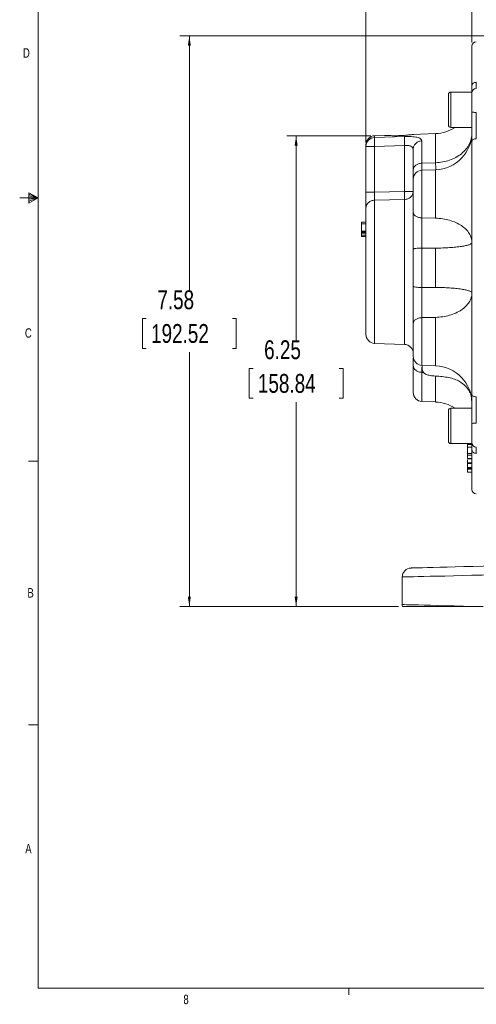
# Model space of a CAD drawing. Header units: inches. Extents: x 0.3 to 33.9, y 0.2 to 21.7.
# Tile 1 of 18: x 0.3 to 6.3, y 0.2 to 13.3. Entities that reach past the tile are written whole.
import ezdxf

# ---------------------------------------------------------------- set-up
doc = ezdxf.new("R2010")
doc.units = ezdxf.units.IN
doc.header["$MEASUREMENT"] = 0
doc.layers.add('SLD-0', color=7, linetype='Continuous', lineweight=15)
doc.styles.add('SLDTEXTSTYLE0', font='TXT', dxfattribs={"width": 0.75})
doc.dimstyles.new('SLDDIMSTYLE0', dxfattribs={"dimtxt": 0.25, "dimasz": 0.13, "dimexe": 0, "dimexo": 0.0625, "dimgap": 0.0625, "dimtad": 0, "dimtih": 1, "dimtoh": 1, "dimrnd": 1e-09, "dimzin": 12, "dimdsep": 46, "dimtxsty": 'SLDTEXTSTYLE0', "dimsah": 1, "dimcen": 0.09, "dimadec": 0, "dimazin": 3, "dimtfac": 1, "dimtofl": 0, "dimtmove": 0, "dimatfit": 3, "dimfxl": 1, "dimfrac": 2, "dimtolj": 1, "dimtzin": 12, "dimarcsym": 0})

# ---------------------------------------------------------------- blocks, each defined once
blk = doc.blocks.new('_D_6')
at = {"layer": 'SLD-0'}
for p, q in [((4.876, 11.643), (4.876, 15.227)), ((4.876, 15.102), (6.156, 15.102)), ((6.296, 15.138), (6.245, 15.138)), ((6.245, 15.138), (6.245, 14.742)), ((7.438, 15.138), (7.489, 15.138)), ((7.489, 15.138), (7.489, 14.742)), ((8.858, 15.102), (7.578, 15.102)), ((6.245, 14.742), (6.296, 14.742)), ((7.489, 14.742), (7.438, 14.742))]:
    blk.add_line(p, q, dxfattribs=at)
for points in [[(4.876, 15.102), (5.006, 15.082), (5.006, 15.122)], [(8.858, 15.102), (8.728, 15.122), (8.728, 15.082)]]:
    blk.add_solid(points, dxfattribs=at)
at = {"layer": 'SLD-0', "char_height": 0.25, "attachment_point": 1, "style": 'SLDTEXTSTYLE0'}
for s, insert in [('3.98', (6.442, 15.511, -0.858)), ('101.16', (6.359, 15.064, -0.858))]:
    blk.add_mtext(s, dxfattribs=dict(at, insert=insert))
blk = doc.blocks.new('_D_7')
at = {"layer": 'SLD-0'}
for p, q in [((6.284, 12.972), (6.284, 14.032)), ((6.284, 13.907), (6.952, 13.907)), ((7.092, 13.944), (7.041, 13.944)), ((7.041, 13.944), (7.041, 13.547)), ((8.05, 13.944), (8.101, 13.944)), ((8.101, 13.944), (8.101, 13.547)), ((8.858, 13.907), (8.19, 13.907)), ((7.041, 13.547), (7.092, 13.547)), ((8.101, 13.547), (8.05, 13.547))]:
    blk.add_line(p, q, dxfattribs=at)
for points in [[(6.284, 13.907), (6.414, 13.887), (6.414, 13.927)], [(8.858, 13.907), (8.728, 13.927), (8.728, 13.887)]]:
    blk.add_solid(points, dxfattribs=at)
at = {"layer": 'SLD-0', "char_height": 0.25, "attachment_point": 1, "style": 'SLDTEXTSTYLE0'}
for s, insert in [('2.57', (7.146, 14.317, -0.858)), ('65.39', (7.155, 13.869, -0.858))]:
    blk.add_mtext(s, dxfattribs=dict(at, insert=insert))
blk = doc.blocks.new('_D_10')
at = {"layer": 'SLD-0'}
for p, q in [((4.942, 11.734), (3.825, 11.734)), ((3.95, 11.734), (3.95, 9.018)), ((3.378, 8.644), (3.327, 8.644)), ((3.327, 8.644), (3.327, 8.248)), ((4.521, 8.644), (4.572, 8.644)), ((4.572, 8.644), (4.572, 8.248)), ((3.327, 8.248), (3.378, 8.248)), ((4.572, 8.248), (4.521, 8.248)), ((3.95, 5.481), (3.95, 8.197)), ((5.311, 5.481), (3.825, 5.481))]:
    blk.add_line(p, q, dxfattribs=at)
for points in [[(3.95, 11.734), (3.93, 11.604), (3.97, 11.604)], [(3.95, 5.481), (3.97, 5.611), (3.93, 5.611)]]:
    blk.add_solid(points, dxfattribs=at)
at = {"layer": 'SLD-0', "char_height": 0.25, "attachment_point": 1, "style": 'SLDTEXTSTYLE0'}
for s, insert in [('6.25', (3.525, 9.017, -0.858)), ('158.84', (3.442, 8.57, -0.858))]:
    blk.add_mtext(s, dxfattribs=dict(at, insert=insert))
blk = doc.blocks.new('_D_11')
at = {"layer": 'SLD-0'}
for p, q in [((8.808, 13.06), (2.407, 13.06)), ((2.532, 13.06), (2.532, 9.681)), ((1.961, 9.307), (1.91, 9.307)), ((1.91, 9.307), (1.91, 8.91)), ((3.104, 9.307), (3.155, 9.307)), ((3.155, 9.307), (3.155, 8.91)), ((1.91, 8.91), (1.961, 8.91)), ((3.155, 8.91), (3.104, 8.91)), ((2.532, 5.481), (2.532, 8.86)), ((5.311, 5.481), (2.407, 5.481))]:
    blk.add_line(p, q, dxfattribs=at)
for points in [[(2.532, 13.06), (2.512, 12.93), (2.552, 12.93)], [(2.532, 5.481), (2.552, 5.611), (2.512, 5.611)]]:
    blk.add_solid(points, dxfattribs=at)
at = {"layer": 'SLD-0', "char_height": 0.25, "attachment_point": 1, "style": 'SLDTEXTSTYLE0'}
for s, insert in [('7.58', (2.107, 9.68, -0.858)), ('192.52', (2.024, 9.233, -0.858))]:
    blk.add_mtext(s, dxfattribs=dict(at, insert=insert))

msp = doc.modelspace()

# ---------------------------------------------------------------- linework, layer by layer
at = {"color": 7, "linetype": 'Continuous', "lineweight": 15}
for p, q in [((6.284, 12.314), (6.004, 12.314)), ((6.284, 12.314), (6.284, 11.845)), ((5.972, 12.282), (5.972, 11.877)), ((6.004, 11.845), (6.284, 11.845)), ((5.123, 11.739), (4.992, 11.734)), ((4.992, 11.711), (5.388, 11.723)), ((5.801, 11.763), (5.505, 11.752)), ((5.62, 11.667), (5.62, 11.37)), ((4.876, 11.614), (4.876, 11.593)), ((4.876, 11.593), (4.992, 11.593)), ((4.876, 10.985), (4.876, 11.593)), ((4.992, 11.593), (5.388, 11.605)), ((4.992, 11.593), (4.992, 10.985)), ((5.388, 11.605), (5.388, 10.994)), ((5.62, 11.37), (5.801, 11.376)), ((5.801, 11.283), (5.62, 11.276)), ((4.992, 10.985), (5.388, 10.994)), ((4.992, 10.878), (5.388, 10.887)), ((5.62, 10.642), (5.801, 10.639)), ((4.876, 10.588), (4.816, 10.588)), ((4.876, 10.566), (4.816, 10.566)), ((4.816, 10.566), (4.816, 10.467)), ((4.816, 10.467), (4.876, 10.467)), ((4.816, 10.453), (4.876, 10.453)), ((4.816, 10.439), (4.876, 10.439)), ((4.816, 10.439), (4.816, 10.415)), ((4.876, 10.415), (4.816, 10.415)), ((4.876, 10.396), (4.816, 10.396)), ((5.801, 10.242), (5.62, 10.243)), ((5.62, 10.243), (5.62, 9.718)), ((5.801, 9.719), (5.801, 10.242)), ((5.62, 9.718), (5.801, 9.719)), ((5.801, 9.322), (5.62, 9.318)), ((4.992, 8.976), (5.388, 8.962)), ((5.62, 8.684), (5.801, 8.678)), ((5.642, 8.59), (5.62, 8.591)), ((6.278, 8.248), (6.28, 8.22)), ((5.62, 8.204), (5.801, 8.198)), ((6.284, 8.115), (6.004, 8.115)), ((6.284, 8.115), (6.284, 7.646)), ((6.004, 7.646), (6.284, 7.646)), ((6.284, 7.646), (6.224, 7.646)), ((6.224, 7.646), (6.224, 7.644)), ((6.284, 7.635), (6.224, 7.635)), ((6.224, 7.61), (6.224, 7.606)), ((6.284, 7.599), (6.224, 7.599)), ((6.284, 7.515), (6.224, 7.515)), ((6.224, 7.512), (6.284, 7.512)), ((6.224, 7.506), (6.224, 7.493)), ((6.284, 7.493), (6.224, 7.493)), ((6.284, 7.447), (6.224, 7.447)), ((6.224, 7.445), (6.284, 7.445)), ((6.284, 7.392), (6.224, 7.392)), ((6.224, 7.391), (6.284, 7.391)), ((6.224, 7.385), (6.224, 7.38)), ((6.284, 7.38), (6.224, 7.38)), ((6.224, 7.328), (6.284, 7.328)), ((6.284, 7.321), (6.224, 7.321)), ((6.284, 7.304), (6.224, 7.304)), ((6.224, 7.265), (6.284, 7.265)), ((5.358, 5.873), (5.358, 5.507))]:
    msp.add_line(p, q, dxfattribs=at)
at = {"color": 8, "linetype": 'Continuous', "lineweight": 15}
for p, q in [((6.004, 12.314), (6.004, 11.845)), ((4.992, 11.734), (4.992, 11.711)), ((5.801, 11.376), (5.801, 11.763)), ((5.62, 11.276), (5.62, 10.642)), ((5.801, 10.639), (5.801, 11.283)), ((4.992, 8.976), (4.992, 10.878)), ((5.388, 8.962), (5.388, 10.887)), ((5.62, 9.318), (5.62, 8.684)), ((5.801, 8.678), (5.801, 9.322)), ((5.62, 8.591), (5.62, 8.204)), ((5.801, 8.198), (5.801, 8.542)), ((6.004, 8.115), (6.004, 7.646))]:
    msp.add_line(p, q, dxfattribs=at)
at = {"color": 7, "linetype": 'Continuous', "lineweight": 15, "flags": 128}
for points in [[(7.306, 6.041), (7.153, 6.037), (7.002, 6.033), (6.854, 6.03), (6.708, 6.026), (6.567, 6.022), (6.431, 6.018), (6.301, 6.015), (6.178, 6.012), (6.063, 6.009), (5.956, 6.006), (5.859, 6.003), (5.771, 6.001), (5.694, 5.999), (5.628, 5.997), (5.574, 5.996), (5.531, 5.995), (5.5, 5.994), (5.481, 5.994), (5.475, 5.993)], [(5.358, 5.873), (5.364, 5.874), (5.382, 5.874), (5.412, 5.875), (5.453, 5.876), (5.506, 5.877), (5.569, 5.879), (5.643, 5.88), (5.728, 5.883), (5.822, 5.885), (5.926, 5.887), (6.038, 5.89), (6.157, 5.893), (6.284, 5.896), (6.418, 5.9), (6.557, 5.903), (6.701, 5.907), (6.848, 5.91), (6.999, 5.914), (7.152, 5.918), (7.306, 5.921)], [(6.435, 5.481), (6.3, 5.484), (6.171, 5.487), (6.049, 5.49), (5.935, 5.493), (5.83, 5.496), (5.734, 5.498), (5.648, 5.5), (5.573, 5.502), (5.508, 5.504), (5.455, 5.505), (5.413, 5.506), (5.383, 5.507), (5.364, 5.507), (5.358, 5.507)]]:
    msp.add_lwpolyline(points, dxfattribs=at)
at = {"color": 7, "linetype": 'Continuous', "lineweight": 15}
for centre, radius, start, end in [((6.344, 12.922), 0.06, 92, 180), ((6.004, 12.282), 0.032, 90, 180), ((6.344, 12.302), 0.06, 92, 180), ((5.784, 12.262), 0.5, 272, 303.4647), ((5.784, 11.782), 0.5, 272, 0), ((6.004, 11.877), 0.032, 180, 270), ((4.996, 11.614), 0.12, 92, 180), ((4.995, 11.592), 0.119, 91.6062, 179.6359), ((5.624, 11.156), 0.12, 92, 180), ((4.996, 9.096), 0.12, 180, 268), ((5.384, 8.843), 0.12, 0, 88), ((5.624, 8.804), 0.12, 180, 268), ((5.784, 8.178), 0.5, 0, 88), ((5.624, 8.324), 0.12, 180, 268), ((5.784, 7.698), 0.5, 56.5353, 88), ((6.004, 8.083), 0.032, 90, 180), ((6.004, 7.678), 0.032, 180, 270), ((6.344, 7.659), 0.06, 180, 268), ((6.344, 7.038), 0.06, 180, 268), ((5.478, 5.873), 0.12, 91.5, 180), ((5.478, 5.507), 0.12, 180, 192.7574)]:
    msp.add_arc(centre, radius, start, end, dxfattribs=at)
for points, knots in [([(6.284, 12.396), (6.284, 12.448), (6.284, 12.553), (6.284, 12.681), (6.284, 12.787), (6.284, 12.864), (6.284, 12.913), (6.284, 12.919), (6.284, 12.922)], [0, 0, 0, 0, 0.159873, 0.322664, 0.488197, 0.657718, 0.828396, 1, 1, 1, 1]), ([(6.284, 12.396), (6.285, 12.402), (6.286, 12.415), (6.3, 12.431), (6.319, 12.442), (6.334, 12.444), (6.342, 12.445)], [0, 0, 0, 0, 0.25, 0.5, 0.749998, 1, 1, 1, 1]), ([(6.284, 12.312), (6.284, 12.321), (6.284, 12.341), (6.284, 12.377), (6.284, 12.396)], [0, 0, 0, 0, 0.497409, 1, 1, 1, 1]), ([(6.284, 12.051), (6.284, 12.068), (6.284, 12.102), (6.284, 12.152), (6.284, 12.198), (6.284, 12.238), (6.284, 12.27), (6.284, 12.291), (6.284, 12.302), (6.284, 12.301), (6.284, 12.3)], [0, 0, 0, 0, 0.132662, 0.26886, 0.405058, 0.53772, 0.670382, 0.80658, 0.942778, 1, 1, 1, 1]), ([(6.284, 12.051), (6.285, 12.05), (6.286, 12.048), (6.3, 12.046), (6.319, 12.044), (6.334, 12.044), (6.342, 12.044)], [0, 0, 0, 0, 0.249999, 0.499999, 0.749998, 1, 1, 1, 1]), ([(6.284, 11.66), (6.284, 11.69), (6.284, 11.748), (6.284, 11.846), (6.284, 11.949), (6.284, 12.017), (6.284, 12.051)], [0, 0, 0, 0, 0.250001, 0.499962, 0.749995, 1, 1, 1, 1]), ([(6.342, 11.695), (6.342, 11.704), (6.342, 11.727), (6.342, 11.761), (6.342, 11.802), (6.342, 11.845), (6.342, 11.9), (6.342, 11.966), (6.342, 12.016), (6.342, 12.044)], [0, 0, 0, 0, 0.093134, 0.221777, 0.318053, 0.456595, 0.594338, 0.772833, 1, 1, 1, 1]), ([(4.992, 11.711), (4.991, 11.709), (4.991, 11.705), (4.99, 11.692), (4.99, 11.67), (4.99, 11.635), (4.991, 11.607), (4.992, 11.593)], [0, 0, 0, 0, 0.162091, 0.299678, 0.500679, 0.758229, 1, 1, 1, 1]), ([(5.428, 11.743), (5.411, 11.741), (5.373, 11.738), (5.307, 11.735), (5.238, 11.734), (5.178, 11.736), (5.138, 11.738), (5.12, 11.739), (5.122, 11.739), (5.123, 11.739)], [0, 0, 0, 0, 0.13768, 0.302771, 0.47042, 0.636329, 0.796692, 0.949168, 1, 1, 1, 1]), ([(5.388, 11.723), (5.388, 11.719), (5.387, 11.711), (5.387, 11.683), (5.387, 11.647), (5.388, 11.619), (5.388, 11.605)], [0, 0, 0, 0, 0.250114, 0.5, 0.749886, 1, 1, 1, 1]), ([(5.388, 11.723), (5.404, 11.723), (5.435, 11.724), (5.479, 11.722), (5.52, 11.719), (5.567, 11.712), (5.61, 11.696), (5.616, 11.677), (5.62, 11.667)], [0, 0, 0, 0, 0.120862, 0.242382, 0.365038, 0.48991, 0.743079, 1, 1, 1, 1]), ([(5.505, 11.752), (5.505, 11.752), (5.509, 11.753), (5.493, 11.75), (5.463, 11.746), (5.437, 11.744), (5.428, 11.743)], [0, 0, 0, 0, 0.084586, 0.441347, 0.798912, 1, 1, 1, 1]), ([(5.504, 11.553), (5.505, 11.568), (5.509, 11.597), (5.536, 11.634), (5.574, 11.661), (5.604, 11.665), (5.62, 11.667)], [0, 0, 0, 0, 0.25, 0.5, 0.75, 1, 1, 1, 1]), ([(6.284, 11.768), (6.282, 11.743), (6.278, 11.693), (6.25, 11.62), (6.206, 11.553), (6.146, 11.494), (6.072, 11.445), (5.988, 11.408), (5.897, 11.383), (5.833, 11.379), (5.801, 11.376)], [0, 0, 0, 0, 0.125, 0.25, 0.375, 0.5, 0.625, 0.75, 0.875, 1, 1, 1, 1]), ([(6.284, 11.66), (6.285, 11.665), (6.286, 11.673), (6.3, 11.685), (6.319, 11.693), (6.334, 11.694), (6.342, 11.695)], [0, 0, 0, 0, 0.249999, 0.499999, 0.749999, 1, 1, 1, 1]), ([(6.284, 8.3), (6.284, 8.38), (6.284, 8.541), (6.284, 8.803), (6.284, 9.081), (6.284, 9.372), (6.284, 9.674), (6.284, 9.98), (6.284, 10.287), (6.284, 10.588), (6.284, 10.88), (6.284, 11.158), (6.284, 11.42), (6.284, 11.581), (6.284, 11.66)], [0, 0, 0, 0, 0.079937, 0.161332, 0.244098, 0.328859, 0.414198, 0.5, 0.585797, 0.671136, 0.755901, 0.838663, 0.920061, 1, 1, 1, 1]), ([(5.388, 11.605), (5.396, 11.605), (5.412, 11.606), (5.435, 11.604), (5.455, 11.601), (5.472, 11.596), (5.486, 11.589), (5.5, 11.576), (5.502, 11.562), (5.504, 11.553)], [0, 0, 0, 0, 0.126138, 0.24819, 0.366907, 0.4831, 0.607894, 0.735385, 1, 1, 1, 1]), ([(5.504, 11.553), (5.504, 11.531), (5.504, 11.486), (5.504, 11.392), (5.504, 11.315), (5.504, 11.276)], [0, 0, 0, 0, 0.33326, 0.666756, 1, 1, 1, 1]), ([(5.504, 11.276), (5.505, 11.288), (5.509, 11.312), (5.536, 11.343), (5.574, 11.365), (5.604, 11.368), (5.62, 11.37)], [0, 0, 0, 0, 0.25, 0.5, 0.75, 1, 1, 1, 1]), ([(5.504, 11.165), (5.504, 11.177), (5.504, 11.202), (5.504, 11.25), (5.504, 11.276)], [0, 0, 0, 0, 0.469478, 1, 1, 1, 1]), ([(5.801, 11.376), (5.802, 11.356), (5.803, 11.315), (5.803, 11.295), (5.803, 11.285)], [0, 0, 0, 0, 0.511706, 1, 1, 1, 1]), ([(5.504, 11.154), (5.504, 11.154), (5.504, 11.157), (5.504, 11.135), (5.504, 11.09), (5.504, 11.026), (5.504, 10.95), (5.504, 10.868), (5.504, 10.786), (5.504, 10.742), (5.504, 10.72)], [0, 0, 0, 0, 0.050521, 0.188956, 0.327391, 0.459304, 0.591217, 0.729652, 0.868087, 1, 1, 1, 1]), ([(4.876, 10.985), (4.877, 10.985), (4.881, 10.985), (4.908, 10.985), (4.946, 10.985), (4.976, 10.985), (4.992, 10.985)], [0, 0, 0, 0, 0.25, 0.5, 0.750001, 1, 1, 1, 1]), ([(4.876, 10.771), (4.876, 10.782), (4.876, 10.805), (4.876, 10.858), (4.876, 10.919), (4.876, 10.963), (4.876, 10.985)], [0, 0, 0, 0, 0.250351, 0.500132, 0.750013, 1, 1, 1, 1]), ([(4.992, 10.985), (4.991, 10.973), (4.991, 10.948), (4.991, 10.918), (4.991, 10.893), (4.991, 10.883), (4.992, 10.878)], [0, 0, 0, 0, 0.266777, 0.559333, 0.763657, 1, 1, 1, 1]), ([(5.388, 10.887), (5.403, 10.889), (5.434, 10.893), (5.472, 10.918), (5.499, 10.952), (5.502, 10.98), (5.504, 10.994)], [0, 0, 0, 0, 0.2499999, 0.5000003, 0.7500001, 1, 1, 1, 1]), ([(5.388, 10.994), (5.403, 10.994), (5.434, 10.994), (5.472, 10.994), (5.499, 10.994), (5.502, 10.994), (5.504, 10.994)], [0, 0, 0, 0, 0.25, 0.5, 0.75, 1, 1, 1, 1]), ([(5.388, 10.994), (5.388, 10.983), (5.389, 10.961), (5.389, 10.93), (5.389, 10.904), (5.388, 10.893), (5.388, 10.887)], [0, 0, 0, 0, 0.250045, 0.5, 0.749955, 1, 1, 1, 1]), ([(4.876, 10.771), (4.877, 10.784), (4.881, 10.812), (4.908, 10.847), (4.946, 10.872), (4.976, 10.876), (4.992, 10.878)], [0, 0, 0, 0, 0.25, 0.5, 0.750001, 1, 1, 1, 1]), ([(4.876, 9.096), (4.876, 9.098), (4.876, 9.103), (4.876, 9.139), (4.876, 9.199), (4.876, 9.283), (4.876, 9.388), (4.876, 9.509), (4.876, 9.64), (4.876, 9.776), (4.876, 9.917), (4.876, 10.064), (4.876, 10.212), (4.876, 10.356), (4.876, 10.489), (4.876, 10.604), (4.876, 10.701), (4.876, 10.748), (4.876, 10.771)], [0, 0, 0, 0, 0.059425, 0.12141, 0.185227, 0.25, 0.314773, 0.37859, 0.440575, 0.5, 0.559425, 0.62141, 0.685227, 0.75, 0.814773, 0.87859, 0.940575, 1, 1, 1, 1]), ([(5.504, 10.72), (5.505, 10.71), (5.509, 10.69), (5.536, 10.665), (5.574, 10.647), (5.604, 10.644), (5.62, 10.642)], [0, 0, 0, 0, 0.25, 0.5, 0.75, 1, 1, 1, 1]), ([(5.504, 10.225), (5.504, 10.27), (5.504, 10.358), (5.504, 10.49), (5.504, 10.614), (5.504, 10.685), (5.504, 10.72)], [0, 0, 0, 0, 0.250628, 0.501002, 0.750578, 1, 1, 1, 1]), ([(5.62, 10.642), (5.62, 10.623), (5.619, 10.587), (5.619, 10.518), (5.619, 10.455), (5.619, 10.399), (5.619, 10.366), (5.619, 10.328), (5.619, 10.288), (5.62, 10.256), (5.62, 10.243)], [0, 0, 0, 0, 0.173075, 0.322557, 0.542416, 0.642138, 0.716632, 0.777709, 0.906675, 1, 1, 1, 1]), ([(6.284, 10.315), (6.282, 10.336), (6.278, 10.377), (6.25, 10.437), (6.206, 10.493), (6.146, 10.542), (6.072, 10.582), (5.988, 10.613), (5.897, 10.633), (5.833, 10.637), (5.801, 10.639)], [0, 0, 0, 0, 0.125, 0.25, 0.375, 0.5, 0.625, 0.75, 0.875, 1, 1, 1, 1]), ([(4.816, 10.588), (4.816, 10.588), (4.816, 10.588), (4.816, 10.585), (4.816, 10.581), (4.816, 10.574), (4.816, 10.569), (4.816, 10.566)], [0, 0, 0, 0, 0.223084, 0.378096, 0.533766, 0.720443, 1, 1, 1, 1]), ([(4.816, 10.453), (4.816, 10.454), (4.816, 10.456), (4.816, 10.46), (4.816, 10.464), (4.816, 10.467), (4.816, 10.467), (4.816, 10.467)], [0, 0, 0, 0, 0.122712, 0.245202, 0.422711, 0.701515, 1, 1, 1, 1]), ([(4.816, 10.453), (4.816, 10.452), (4.816, 10.449), (4.816, 10.446), (4.816, 10.442), (4.816, 10.439), (4.816, 10.439), (4.816, 10.439)], [0, 0, 0, 0, 0.122267, 0.275233, 0.499971, 0.800379, 1, 1, 1, 1]), ([(4.816, 10.415), (4.816, 10.413), (4.816, 10.408), (4.816, 10.402), (4.816, 10.398), (4.816, 10.396), (4.816, 10.396), (4.816, 10.396)], [0, 0, 0, 0, 0.219538, 0.497685, 0.778259, 0.919006, 1, 1, 1, 1]), ([(5.62, 10.243), (5.604, 10.243), (5.574, 10.242), (5.536, 10.238), (5.509, 10.232), (5.505, 10.228), (5.504, 10.225)], [0, 0, 0, 0, 0.25, 0.5, 0.75, 1, 1, 1, 1]), ([(5.504, 10.225), (5.504, 10.144), (5.504, 9.98), (5.504, 9.817), (5.504, 9.735)], [0, 0, 0, 0, 0.5, 1, 1, 1, 1]), ([(5.801, 10.242), (5.833, 10.242), (5.897, 10.243), (5.988, 10.248), (6.072, 10.254), (6.146, 10.264), (6.206, 10.275), (6.25, 10.287), (6.278, 10.301), (6.282, 10.31), (6.284, 10.315)], [0, 0, 0, 0, 0.1249999, 0.2499998, 0.3750001, 0.5, 0.6249999, 0.7499999, 0.875, 1, 1, 1, 1]), ([(5.504, 9.24), (5.504, 9.276), (5.504, 9.347), (5.504, 9.472), (5.504, 9.603), (5.504, 9.691), (5.504, 9.735)], [0, 0, 0, 0, 0.250628, 0.501002, 0.750578, 1, 1, 1, 1]), ([(5.504, 9.735), (5.505, 9.733), (5.509, 9.729), (5.536, 9.723), (5.574, 9.719), (5.604, 9.718), (5.62, 9.718)], [0, 0, 0, 0, 0.25, 0.5, 0.75, 1, 1, 1, 1]), ([(5.62, 9.718), (5.62, 9.693), (5.619, 9.647), (5.619, 9.57), (5.619, 9.504), (5.619, 9.451), (5.619, 9.421), (5.619, 9.388), (5.619, 9.353), (5.62, 9.329), (5.62, 9.318)], [0, 0, 0, 0, 0.173075, 0.322557, 0.542416, 0.642138, 0.716631, 0.777709, 0.906676, 1, 1, 1, 1]), ([(6.275, 9.659), (6.275, 9.659), (6.272, 9.664), (6.249, 9.673), (6.206, 9.686), (6.146, 9.697), (6.072, 9.706), (5.988, 9.713), (5.897, 9.718), (5.833, 9.719), (5.801, 9.719)], [0, 0, 0, 0, 0.005782, 0.147813, 0.289845, 0.431876, 0.573907, 0.715938, 0.857969, 1, 1, 1, 1]), ([(5.801, 9.322), (5.833, 9.324), (5.897, 9.327), (5.988, 9.348), (6.072, 9.378), (6.146, 9.419), (6.206, 9.468), (6.249, 9.524), (6.273, 9.567), (6.276, 9.592), (6.276, 9.596)], [0, 0, 0, 0, 0.13899, 0.27798, 0.41697, 0.55596, 0.69495, 0.83394, 0.97293, 1, 1, 1, 1]), ([(5.62, 9.318), (5.604, 9.317), (5.574, 9.314), (5.536, 9.296), (5.509, 9.27), (5.505, 9.25), (5.504, 9.24)], [0, 0, 0, 0, 0.25, 0.5, 0.75, 1, 1, 1, 1]), ([(5.504, 9.24), (5.504, 9.219), (5.504, 9.174), (5.504, 9.093), (5.504, 9.01), (5.504, 8.934), (5.504, 8.87), (5.504, 8.825), (5.504, 8.804), (5.504, 8.806), (5.504, 8.807)], [0, 0, 0, 0, 0.131913, 0.270348, 0.408783, 0.540696, 0.672609, 0.811044, 0.949479, 1, 1, 1, 1]), ([(5.506, 8.779), (5.506, 8.78), (5.504, 8.783), (5.504, 8.776), (5.504, 8.772)], [0, 0, 0, 0, 0.283622, 1, 1, 1, 1]), ([(5.504, 8.685), (5.504, 8.711), (5.504, 8.748), (5.504, 8.767), (5.504, 8.772)], [0, 0, 0, 0, 0.740039, 1, 1, 1, 1]), ([(5.62, 8.591), (5.604, 8.593), (5.574, 8.596), (5.536, 8.618), (5.509, 8.648), (5.505, 8.673), (5.504, 8.685)], [0, 0, 0, 0, 0.25, 0.5, 0.75, 1, 1, 1, 1]), ([(5.504, 8.685), (5.504, 8.649), (5.504, 8.578), (5.504, 8.491), (5.504, 8.418), (5.504, 8.365), (5.504, 8.331), (5.504, 8.326), (5.504, 8.324)], [0, 0, 0, 0, 0.1583568, 0.3202623, 0.485487, 0.6556623, 0.8272624, 1, 1, 1, 1]), ([(5.619, 8.661), (5.619, 8.659), (5.619, 8.653), (5.619, 8.639), (5.619, 8.618), (5.62, 8.599), (5.62, 8.591)], [0, 0, 0, 0, 0.128189, 0.316101, 0.712878, 1, 1, 1, 1]), ([(5.626, 8.684), (5.626, 8.684), (5.626, 8.68), (5.624, 8.671), (5.622, 8.659), (5.622, 8.64), (5.625, 8.622), (5.631, 8.605), (5.643, 8.585), (5.672, 8.563), (5.72, 8.55), (5.781, 8.544), (5.853, 8.539), (5.932, 8.531), (6.014, 8.515), (6.087, 8.49), (6.153, 8.452), (6.201, 8.409), (6.237, 8.364), (6.25, 8.336), (6.257, 8.321)], [0, 0, 0, 0, 0.0065419, 0.0452295, 0.0876898, 0.1247746, 0.1419918, 0.158752, 0.1903772, 0.2200215, 0.2830475, 0.3541966, 0.4293188, 0.5289997, 0.6234028, 0.7127584, 0.7899151, 0.8846952, 0.940736, 1, 1, 1, 1]), ([(6.284, 8.3), (6.285, 8.296), (6.286, 8.287), (6.3, 8.276), (6.319, 8.268), (6.334, 8.267), (6.342, 8.266)], [0, 0, 0, 0, 0.25, 0.499999, 0.749998, 1, 1, 1, 1]), ([(6.284, 7.909), (6.284, 7.944), (6.284, 8.012), (6.284, 8.114), (6.284, 8.213), (6.284, 8.271), (6.284, 8.3)], [0, 0, 0, 0, 0.250001, 0.499962, 0.749995, 1, 1, 1, 1]), ([(6.342, 7.917), (6.342, 7.928), (6.342, 7.955), (6.342, 7.994), (6.342, 8.039), (6.342, 8.084), (6.342, 8.138), (6.342, 8.201), (6.342, 8.243), (6.342, 8.266)], [0, 0, 0, 0, 0.093134, 0.221777, 0.318054, 0.456595, 0.594338, 0.772833, 1, 1, 1, 1]), ([(5.972, 8.083), (5.972, 8.081), (5.972, 8.077), (5.972, 8.051), (5.972, 8.025), (5.972, 7.993), (5.972, 7.946), (5.972, 7.881), (5.972, 7.816), (5.972, 7.769), (5.972, 7.737), (5.972, 7.711), (5.972, 7.685), (5.972, 7.681), (5.972, 7.678)], [0, 0, 0, 0, 0.119728, 0.18418, 0.25, 0.31582, 0.380271, 0.5, 0.619729, 0.68418, 0.75, 0.81582, 0.880272, 1, 1, 1, 1]), ([(6.284, 7.909), (6.285, 7.91), (6.286, 7.912), (6.3, 7.915), (6.319, 7.917), (6.334, 7.917), (6.342, 7.917)], [0, 0, 0, 0, 0.249999, 0.499999, 0.749999, 1, 1, 1, 1]), ([(6.284, 7.66), (6.284, 7.66), (6.284, 7.659), (6.284, 7.669), (6.284, 7.691), (6.284, 7.723), (6.284, 7.762), (6.284, 7.809), (6.284, 7.859), (6.284, 7.893), (6.284, 7.909)], [0, 0, 0, 0, 0.057222, 0.19342, 0.329618, 0.46228, 0.594942, 0.73114, 0.867338, 1, 1, 1, 1]), ([(6.224, 7.634), (6.224, 7.634), (6.224, 7.634), (6.224, 7.624), (6.224, 7.612), (6.224, 7.601), (6.224, 7.599)], [0, 0, 0, 0, 0.17022, 0.520062, 0.873244, 1, 1, 1, 1]), ([(6.224, 7.599), (6.224, 7.594), (6.224, 7.583), (6.224, 7.561), (6.224, 7.539), (6.224, 7.522), (6.224, 7.517), (6.224, 7.515)], [0, 0, 0, 0, 0.136117, 0.367253, 0.679817, 0.866893, 1, 1, 1, 1]), ([(6.284, 7.565), (6.284, 7.583), (6.284, 7.62), (6.284, 7.639), (6.284, 7.649)], [0, 0, 0, 0, 0.502588, 1, 1, 1, 1]), ([(6.224, 7.503), (6.224, 7.501), (6.224, 7.496), (6.224, 7.484), (6.224, 7.473), (6.224, 7.468), (6.224, 7.467)], [0, 0, 0, 0, 0.267908, 0.721068, 0.941076, 1, 1, 1, 1]), ([(6.224, 7.493), (6.224, 7.489), (6.224, 7.476), (6.224, 7.461), (6.224, 7.45), (6.224, 7.447), (6.224, 7.447)], [0, 0, 0, 0, 0.209253, 0.6495703, 0.9233871, 1, 1, 1, 1]), ([(6.224, 7.467), (6.224, 7.464), (6.224, 7.46), (6.224, 7.457), (6.224, 7.456)], [0, 0, 0, 0, 0.869272, 1, 1, 1, 1]), ([(6.284, 7.565), (6.285, 7.559), (6.286, 7.546), (6.3, 7.53), (6.319, 7.519), (6.334, 7.517), (6.342, 7.516)], [0, 0, 0, 0, 0.25, 0.499999, 0.749998, 1, 1, 1, 1]), ([(6.284, 7.038), (6.284, 7.041), (6.284, 7.048), (6.284, 7.097), (6.284, 7.174), (6.284, 7.279), (6.284, 7.408), (6.284, 7.513), (6.284, 7.565)], [0, 0, 0, 0, 0.1715935, 0.3422715, 0.511803, 0.6773255, 0.840122, 1, 1, 1, 1]), ([(6.224, 7.432), (6.224, 7.426), (6.224, 7.413), (6.224, 7.399), (6.224, 7.393), (6.224, 7.392)], [0, 0, 0, 0, 0.311758, 0.768383, 1, 1, 1, 1]), ([(6.224, 7.403), (6.224, 7.403), (6.224, 7.402), (6.224, 7.399), (6.224, 7.397)], [0, 0, 0, 0, 0.0943509, 1, 1, 1, 1]), ([(6.224, 7.375), (6.224, 7.376), (6.224, 7.378), (6.224, 7.382), (6.224, 7.384), (6.224, 7.385), (6.224, 7.385)], [0, 0, 0, 0, 0.167289, 0.402583, 0.784136, 1, 1, 1, 1]), ([(6.224, 7.38), (6.224, 7.377), (6.224, 7.366), (6.224, 7.351), (6.224, 7.338), (6.224, 7.332), (6.224, 7.329), (6.224, 7.328), (6.224, 7.328)], [0, 0, 0, 0, 0.1782282, 0.5562897, 0.767498, 0.8741667, 0.96252, 1, 1, 1, 1]), ([(6.224, 7.336), (6.224, 7.336), (6.224, 7.334), (6.224, 7.332), (6.224, 7.33)], [0, 0, 0, 0, 0.0581, 1, 1, 1, 1]), ([(6.224, 7.328), (6.224, 7.327), (6.224, 7.327), (6.224, 7.328), (6.224, 7.328)], [0, 0, 0, 0, 0.954656, 1, 1, 1, 1]), ([(6.224, 7.325), (6.224, 7.324), (6.224, 7.323), (6.224, 7.321), (6.224, 7.321), (6.224, 7.321)], [0, 0, 0, 0, 0.3348924, 0.7570635, 1, 1, 1, 1]), ([(6.224, 7.314), (6.224, 7.311), (6.224, 7.306), (6.224, 7.305), (6.224, 7.304)], [0, 0, 0, 0, 0.487698, 1, 1, 1, 1]), ([(6.224, 7.311), (6.224, 7.308), (6.224, 7.297), (6.224, 7.283), (6.224, 7.273), (6.224, 7.268), (6.224, 7.265), (6.224, 7.265), (6.224, 7.265)], [0, 0, 0, 0, 0.1782261, 0.556291, 0.7674943, 0.8741666, 0.9625199, 1, 1, 1, 1]), ([(6.435, 5.481), (6.365, 5.481), (6.23, 5.481), (6.049, 5.481), (5.888, 5.481), (5.745, 5.481), (5.623, 5.481), (5.523, 5.481), (5.437, 5.481), (5.374, 5.481), (5.366, 5.481), (5.361, 5.481)], [0, 0, 0, 0, 0.110367, 0.212962, 0.315885, 0.418482, 0.52113, 0.624104, 0.726755, 0.863377, 1, 1, 1, 1])]:
    msp.add_open_spline(points, degree=3, knots=knots, dxfattribs=at)
at = {"color": 8, "linetype": 'Continuous', "lineweight": 15}
for points, knots in [([(6.342, 12.362), (6.342, 12.363), (6.342, 12.367), (6.342, 12.38), (6.342, 12.403), (6.342, 12.43), (6.342, 12.445)], [0, 0, 0, 0, 0.113062, 0.337884, 0.629221, 1, 1, 1, 1]), ([(5.62, 11.37), (5.62, 11.355), (5.619, 11.328), (5.619, 11.296), (5.619, 11.284), (5.619, 11.277)], [0, 0, 0, 0, 0.345188, 0.643322, 1, 1, 1, 1]), ([(6.342, 7.516), (6.342, 7.531), (6.342, 7.558), (6.342, 7.58), (6.342, 7.594), (6.342, 7.598), (6.342, 7.599)], [0, 0, 0, 0, 0.370779, 0.662116, 0.886937, 1, 1, 1, 1])]:
    msp.add_open_spline(points, degree=3, knots=knots, dxfattribs=at)
at = {"layer": 'SLD-0'}
for p, q in [((0.523, 21.411), (0.523, 0.411)), ((0.523, 10.911), (0.28, 10.911)), ((0.399, 10.976), (0.399, 10.837)), ((0.523, 10.911), (0.399, 10.976)), ((0.399, 10.958), (0.523, 10.911)), ((0.399, 10.934), (0.523, 10.911)), ((0.399, 10.837), (0.523, 10.911)), ((0.399, 10.865), (0.523, 10.911)), ((0.399, 10.891), (0.523, 10.911)), ((0.523, 7.411), (0.398, 7.411)), ((0.523, 3.911), (0.398, 3.911)), ((33.523, 0.411), (0.523, 0.411)), ((4.648, 0.411), (4.648, 0.326))]:
    msp.add_line(p, q, dxfattribs=at)

# ---------------------------------------------------------------- texts
at = {"color": 7, "linetype": 'Continuous', "lineweight": 0, "char_height": 0.125, "attachment_point": 1, "style": 'SLDTEXTSTYLE0'}
for s, insert in [('D', (0.324, 12.896)), ('C', (0.349, 9.177)), ('B', (0.383, 5.726)), ('A', (0.354, 2.329)), ('8', (2.454, 0.326))]:
    msp.add_mtext(s, dxfattribs=dict(at, insert=insert))

# ---------------------------------------------------------------- dimensions: what is measured, and where the dimension line sits
at = {"layer": 'SLD-0'}
for base, p2, picture, middle in [((4.876, 15.102), (4.876, 11.593), '_D_6', (6.867, 15.102)), ((6.284, 13.907), (6.284, 12.922), '_D_7', (7.571, 13.907))]:
    dim = msp.add_linear_dim(base=base, p1=(8.858, 16.264), p2=p2, dimstyle='SLDDIMSTYLE0', dxfattribs=at)
    dim.commit()
    dim.dimension.update_dxf_attribs({"geometry": picture, "text_midpoint": middle, "dimtype": 160})
for base, p1, p2, picture, middle in [((2.532, 13.06), (5.361, 5.481), (8.858, 13.06), '_D_11', (2.532, 9.271)), ((3.95, 5.481), (4.992, 11.734), (5.361, 5.481), '_D_10', (3.95, 8.608))]:
    dim = msp.add_linear_dim(base=base, p1=p1, p2=p2, angle=90, dimstyle='SLDDIMSTYLE0', dxfattribs=at)
    dim.commit()
    dim.dimension.update_dxf_attribs({"geometry": picture, "text_midpoint": middle, "dimtype": 160})

doc.saveas('drawing.dxf')
